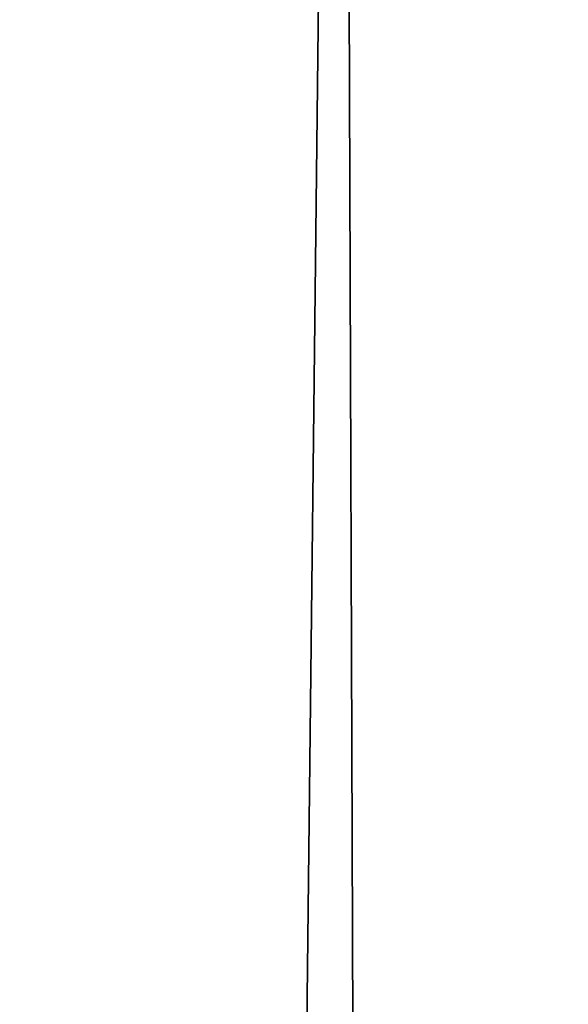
# Model space of a CAD drawing. Header units: millimetres. Extents: x -275 to 275, y -678 to 20.
# Tile 247 of 256: x -2.199 to -2.044, y -51.985 to -51.706. Entities that reach past the tile are written whole.
import ezdxf

# ---------------------------------------------------------------- set-up
doc = ezdxf.new("R2010")
doc.units = ezdxf.units.MM
doc.header["$LTSCALE"] = 65.185185
for name, color, linetype in [('237', 7, 'CONTINUOUS'), ('362', 7, 'CONTINUOUS'), ('375', 7, 'CONTINUOUS'), ('566', 7, 'CONTINUOUS'), ('568', 7, 'CONTINUOUS')]:
    doc.layers.add(name, color=color, linetype=linetype)

msp = doc.modelspace()

# ---------------------------------------------------------------- linework, layer by layer
at = {"layer": '237', "linetype": 'Continuous'}
for points in [[(-2.02482, -74.85131, -2.96229), (-2.2, -25, -1.35), (-2.63505, -74.85131, -1.35), (-2.02482, -74.85131, -2.96229)], [(-1.87094, -25.60872, -2.45872), (-2.2, -25, -1.35), (-2.02482, -74.85131, -2.96229), (-1.87094, -25.60872, -2.45872)]]:
    msp.add_3dface(points, dxfattribs=at)
at = {"layer": '362', "linetype": 'Continuous'}
for points in [[(-2, -74.7, 19.85), (-2, 0, 19.85), (-4.05721, -6.35388, 19.03355), (-2, -74.7, 19.85)], [(-2, -74.7, 19.85), (-4.05721, -6.35388, 19.03355), (-4.12132, -74.7, 18.97132), (-2, -74.7, 19.85)]]:
    msp.add_3dface(points, dxfattribs=at)
at = {"layer": '375', "linetype": 'Continuous'}
for points in [[(-2, -41.71041, -6.15), (-2.34238, -71.5, -6.28562), (-2.35355, -41.71041, -6.29645), (-2, -41.71041, -6.15)], [(-2, -71.5, -6.15), (-2.34238, -71.5, -6.28562), (-2, -41.71041, -6.15), (-2, -71.5, -6.15)]]:
    msp.add_3dface(points, dxfattribs=at)
at = {"layer": '566', "linetype": 'Continuous'}
for points in [[(-2.09344, -12.78906, 15.05), (-1.90985, -11.7926, 15.84289), (-2.63505, -74.85131, 15.05), (-2.09344, -12.78906, 15.05)], [(-2.63505, -74.85131, 15.05), (-1.90985, -11.7926, 15.84289), (-2.02482, -74.85131, 16.66229), (-2.63505, -74.85131, 15.05)]]:
    msp.add_3dface(points, dxfattribs=at)
at = {"layer": '568', "linetype": 'Continuous'}
msp.add_3dface([(-2.63505, -74.85131, 15.05), (-2.33719, -40.72058, 14.80198), (-2.09344, -12.78906, 15.05), (-2.63505, -74.85131, 15.05)], dxfattribs=at)

doc.saveas('drawing.dxf')
